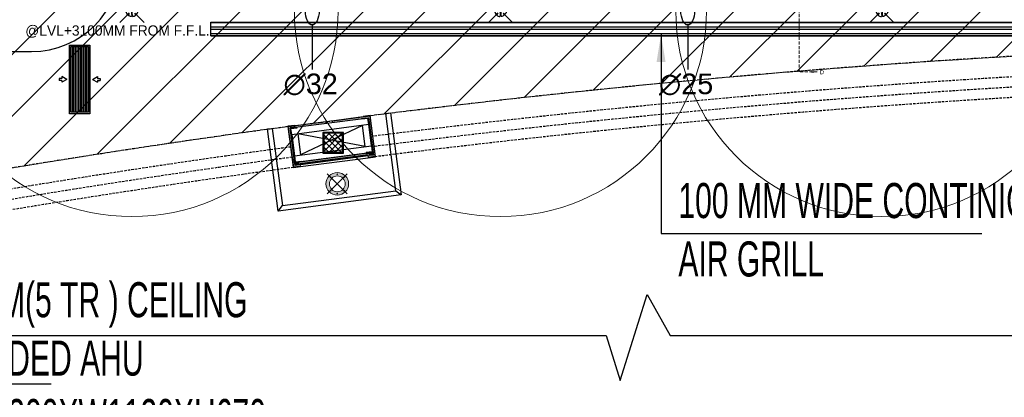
# Model space of a CAD drawing. Header units: millimetres. Extents: x 977810 to 1748958, y 1188532 to 1209441.
# Tile 21 of 30: x 1122526 to 1129692, y 1194061 to 1196809. Entities that reach past the tile are written whole.
import ezdxf

# ---------------------------------------------------------------- set-up
doc = ezdxf.new("R2010")
doc.units = ezdxf.units.MM
doc.header["$LTSCALE"] = 7
doc.linetypes.add('( Hidden )', pattern=[0.375, 0.25, -0.125])
doc.linetypes.add('HIDDEN2', pattern=[4.7625, 3.175, -1.5875])
for name, color, linetype, lineweight in [('A1-LIGHT FIXTURES', 255, 'Continuous', 9), ('A3-DIM', 4, 'Continuous', 13), ('COMMENTS', 2, 'Continuous', 50), ('FIRE', 1, 'Continuous', 25), ('PD_025_TEXT', 61, 'Continuous', 25), ('PD_ELEVATION_03', 80, 'Continuous', 18), ('PD_HATCH', 45, 'Continuous', 9), ('PP-FIRE SPRINKLER', 1, 'Continuous', 0), ('SH-SPRINKLAR', 1, 'Continuous', 30), ('WALL ROOM 22', 8, 'Continuous', 0)]:
    doc.layers.add(name, color=color, linetype=linetype, lineweight=lineweight)
for name, color, linetype in [('FIRE DIA', 7, 'Continuous'), ('HVAC RAG', 1, 'Continuous'), ('HVAC SAG', 6, 'Continuous'), ('HVAC TEXT PP', 7, 'Continuous'), ('PD_BASE', 8, 'Continuous'), ('PD_DIMENSION', 101, 'Continuous'), ('PP- HVAC TEXT 1', 7, 'Continuous')]:
    doc.layers.add(name, color=color, linetype=linetype)
doc.styles.add('Arial', font='arial.ttf')
doc.styles.add('ROMANS', font='ARIALN.TTF', dxfattribs={"width": 0.75})
doc.styles.get("Standard").update_dxf_attribs({"font": 'arial.ttf'})
doc.styles.add('text Ht 200mm', font='arial.ttf')
doc.dimstyles.new('100', dxfattribs={"dimtxt": 200, "dimasz": 75, "dimexe": 35, "dimexo": 25, "dimgap": 0.5, "dimtad": 1, "dimdec": 0, "dimrnd": 5, "dimzin": 0, "dimdsep": 46, "dimtxsty": 'Standard', "dimblk": 'OBLIQUE', "dimcen": 5, "dimdle": 35, "dimclre": 1, "dimadec": 0, "dimazin": 0, "dimtfac": 1, "dimtdec": 0, "dimtmove": 1, "dimatfit": 3, "dimfxl": 0.18, "dimtolj": 1, "dimtzin": 0, "dimlwd": -1, "dimlwe": -1, "dimarcsym": 0})
doc.dimstyles.new('ISO-25', dxfattribs={"dimtxt": 2.5, "dimasz": 2.5, "dimexe": 1.25, "dimexo": 0.625, "dimtad": 1, "dimtxsty": 'Standard', "dimcen": 2.5, "dimadec": 0, "dimazin": 0, "dimtfac": 1, "dimtmove": 0, "dimatfit": 3, "dimfxl": 1, "dimarcsym": 0})

# ---------------------------------------------------------------- blocks, each defined once
blk = doc.blocks.new('L1')
at = {"layer": 'A1-LIGHT FIXTURES'}
h = blk.add_hatch(color=8, dxfattribs=at)
h.dxf.hatch_style = 1
edge = h.paths.add_edge_path(flags=17)
edge.add_arc((0, 0), 57.5, -45, 315)
edge = h.paths.add_edge_path()
edge.add_arc((0, 0), 82.5, -45, 315)
at = {"layer": 'A1-LIGHT FIXTURES', "color": 8}
for p, q in [((0, 102.5), (0, -102.5)), ((102.5, 0), (-102.5, 0))]:
    blk.add_line(p, q, dxfattribs=at)
for radius in [82.5, 57.5]:
    blk.add_circle((0, 0), radius, dxfattribs=at)
at = {"layer": 'A3-DIM', "color": 8}
for p, q in [((-71.5, 0.1), (-70.1, 0.1)), ((-70.1, 0.1), (-70.1, 1.5)), ((-69.9, 0.1), (-69.9, 1.5)), ((-69.9, 0.1), (-68.5, 0.1)), ((-0.1, 70.1), (-1.5, 70.1)), ((-0.1, 69.9), (-1.5, 69.9)), ((-0.1, 71.5), (-0.1, 70.1)), ((-0.1, 69.9), (-0.1, 68.5)), ((0.1, 71.5), (0.1, 70.1)), ((1.5, 70.1), (0.1, 70.1)), ((0.1, 69.9), (0.1, 68.5)), ((1.5, 69.9), (0.1, 69.9)), ((49.4, 49.6), (48, 49.6)), ((49.4, 49.4), (48, 49.4)), ((49.4, 51), (49.4, 49.6)), ((49.4, 49.4), (49.4, 48)), ((49.6, 51), (49.6, 49.6)), ((51, 49.6), (49.6, 49.6)), ((49.6, 49.4), (49.6, 48)), ((51, 49.4), (49.6, 49.4)), ((69.9, 0.1), (68.5, 0.1)), ((69.9, 1.5), (69.9, 0.1)), ((70.1, 1.5), (70.1, 0.1)), ((71.5, 0.1), (70.1, 0.1)), ((-71.5, -0.1), (-70.1, -0.1)), ((-70.1, -1.5), (-70.1, -0.1)), ((-69.9, -0.1), (-68.5, -0.1)), ((-69.9, -1.5), (-69.9, -0.1)), ((-49.6, -49.4), (-51, -49.4)), ((-49.6, -49.6), (-51, -49.6)), ((-49.6, -48), (-49.6, -49.4)), ((-49.6, -49.6), (-49.6, -51)), ((-49.4, -48), (-49.4, -49.4)), ((-48, -49.4), (-49.4, -49.4)), ((-49.4, -49.6), (-49.4, -51)), ((-48, -49.6), (-49.4, -49.6)), ((-1.5, -69.9), (-0.1, -69.9)), ((-1.5, -70.1), (-0.1, -70.1)), ((-0.1, -69.9), (-0.1, -68.5)), ((-0.1, -71.5), (-0.1, -70.1)), ((0.1, -69.9), (0.1, -68.5)), ((0.1, -69.9), (1.5, -69.9)), ((0.1, -70.1), (1.5, -70.1)), ((0.1, -71.5), (0.1, -70.1)), ((69.9, -0.1), (68.5, -0.1)), ((69.9, -0.1), (69.9, -1.5)), ((71.5, -0.1), (70.1, -0.1)), ((70.1, -0.1), (70.1, -1.5))]:
    blk.add_line(p, q, dxfattribs=at)
for centre in [(0, 70), (-70, 0), (49.5, 49.5), (70, 0), (-49.5, -49.5), (0, -70)]:
    blk.add_circle(centre, 2.5, dxfattribs=at)
for centre, start, end in [((-70, 0), 93.82255, 176.17745), ((-70, 0), 3.82255, 86.17745), ((0, 70), 93.82255, 176.17745), ((0, 70), 183.82255, 266.17745), ((0, 70), 3.82255, 86.17745), ((0, 70), 273.82255, 356.17745), ((49.5, 49.5), 93.82255, 176.17745), ((49.5, 49.5), 183.82255, 266.17745), ((49.5, 49.5), 3.82255, 86.17745), ((49.5, 49.5), 273.82255, 356.17745), ((70, 0), 93.82255, 176.17745), ((70, 0), 3.82255, 86.17745), ((-70, 0), 183.82255, 266.17745), ((-70, 0), 273.82255, 356.17745), ((-49.5, -49.5), 93.82255, 176.17745), ((-49.5, -49.5), 183.82255, 266.17745), ((-49.5, -49.5), 3.82255, 86.17745), ((-49.5, -49.5), 273.82255, 356.17745), ((0, -70), 93.82255, 176.17745), ((0, -70), 183.82255, 266.17745), ((0, -70), 3.82255, 86.17745), ((0, -70), 273.82255, 356.17745), ((70, 0), 183.82255, 266.17745), ((70, 0), 273.82255, 356.17745)]:
    blk.add_arc(centre, 1.5, start, end, dxfattribs=at)
blk = doc.blocks.new('SEATING PLAN LAYOUT')
at = {"layer": 'PD_BASE'}
h = blk.add_hatch(dxfattribs=at)
h.set_pattern_fill('GOST_WOOD', color=251, angle=97.46243)
h.set_pattern_definition([(187.46242692, (394164.612, 7166469.97), (-0.779256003, 5.949181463), [10, -2]), (187.46242692, (394166.335, 7166472.213), (-0.779256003, 5.949181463), [6, -1.5, 3, -1.5]), (187.46242692, (394169.05, 7166474.586), (-0.779256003, 5.949181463), [10, -2])])
h.paths.add_polyline_path([(1048009.7, 1213188.4), (1047984.9, 1213185.1), (1047982.3, 1213205), (1047461.8, 1213136.8), (1047464.3, 1213117), (1047439.6, 1213113.7), (1047403.8, 1213386.4), (1047974, 1213461.1)], flags=16)
h.paths.add_polyline_path([(1047711.1, 1213438.7), (1047712.7, 1213426.8), (1047665.1, 1213420.6), (1047663.6, 1213432.5), (1047390.4, 1213396.7), (1047429.2, 1213100.3), (1047477.8, 1213106.6), (1047475.2, 1213126.5), (1047972, 1213191.5), (1047974.6, 1213171.7), (1048023.1, 1213178.1), (1047984.3, 1213474.5)])
h = blk.add_hatch(color=251, dxfattribs=at)
h.dxf.hatch_style = 1
edge = h.paths.add_edge_path()
edge.add_line((1047924.4, 1213454.6), (1047972, 1213460.8))
edge.add_arc((1047972.3, 1213458.8), 2, 7.46243, 97.46243, ccw=False)
edge.add_line((1047974.2, 1213459.1), (1047980.5, 1213411.5))
edge.add_line((1047980.5, 1213411.5), (1047975.5, 1213410.8))
edge.add_line((1047975.5, 1213410.8), (1047969.7, 1213455.5))
edge.add_line((1047969.7, 1213455.5), (1047925, 1213449.6))
edge.add_line((1047925, 1213449.6), (1047924.4, 1213454.6))
h = blk.add_hatch(color=251, dxfattribs=at)
h.dxf.hatch_style = 1
h.paths.add_polyline_path([(1047973, 1213183.6), (1047971, 1213183.3), (1047972.8, 1213169.4), (1048025.4, 1213176.3), (1047986, 1213476.8), (1047936, 1213470.2), (1047936.2, 1213468.2), (1047984.3, 1213474.5), (1048023.1, 1213178.1), (1047974.6, 1213171.7)])
h = blk.add_hatch(color=251, dxfattribs=at)
h.dxf.hatch_style = 1
h.paths.add_polyline_path([(1047478.2, 1213118.8), (1047476.2, 1213118.5), (1047477.8, 1213106.6), (1047429.2, 1213100.3), (1047390.4, 1213396.7), (1047438.5, 1213403), (1047438.2, 1213405), (1047388.1, 1213398.5), (1047427.5, 1213098), (1047480, 1213104.9)])
h = blk.add_hatch(color=251, dxfattribs=at)
h.dxf.hatch_style = 1
edge = h.paths.add_edge_path()
edge.add_line((1047453.4, 1213392.9), (1047405.8, 1213386.6))
edge.add_arc((1047406.1, 1213384.7), 2, 97.46243, 187.46243)
edge.add_line((1047404.1, 1213384.4), (1047410.3, 1213336.8))
edge.add_line((1047410.3, 1213336.8), (1047415.3, 1213337.5))
edge.add_line((1047415.3, 1213337.5), (1047409.5, 1213382.1))
edge.add_line((1047409.5, 1213382.1), (1047454.1, 1213387.9))
edge.add_line((1047454.1, 1213387.9), (1047453.4, 1213392.9))
h = blk.add_hatch(dxfattribs=at)
h.set_pattern_fill('ANSI37', color=251, scale=10)
h.set_pattern_definition([(45, (0, 17364.35), (-22.4506403, 22.4506403), []), (135, (0, 17364.35), (-22.4506403, -22.4506403), [])])
h.paths.add_polyline_path([(1043435.8, 1212634.2), (1043435.8, 1212651.6), (1043297.8, 1212651.6), (1043297.8, 1212593.8), (1043351.5, 1212587.2)])
h.paths.add_polyline_path([(1043351.5, 1212587.2), (1043297.8, 1212593.8), (1043297.8, 1212557.2)])
h.paths.add_polyline_path([(1043435.8, 1212576.8), (1043351.5, 1212587.2), (1043297.8, 1212557.2), (1043297.8, 1212513.6), (1043379.2, 1212513.6), (1043435.8, 1212524.7)])
h.paths.add_polyline_path([(1043435.8, 1212524.7), (1043379.2, 1212513.6), (1043435.8, 1212513.6)], flags=17)
h.paths.add_polyline_path([(1043435.8, 1212634.2), (1043351.5, 1212587.2), (1043435.8, 1212576.8)])
h.paths.add_polyline_path([(1047786.1, 1213282.2), (1047705.5, 1213297.3), (1047648.1, 1213269.9), (1047648.1, 1213211.6), (1047786.1, 1213229.7)])
h.paths.add_polyline_path([(1047786.1, 1213229.7), (1047648.1, 1213211.6), (1047648.1, 1213209.6), (1047786.1, 1213209.6)])
h.paths.add_polyline_path([(1047786.1, 1213335.8), (1047705.5, 1213297.3), (1047786.1, 1213282.2)])
h.paths.add_polyline_path([(1047786.1, 1213335.8), (1047786.1, 1213347.6), (1047648.1, 1213347.6), (1047648.1, 1213308.1), (1047705.5, 1213297.3)])
h.paths.add_polyline_path([(1047648.1, 1213308.1), (1047648.1, 1213269.9), (1047705.5, 1213297.3)])
h = blk.add_hatch(color=251, dxfattribs=at)
h.dxf.hatch_style = 1
edge = h.paths.add_edge_path()
edge.add_line((1047957.5, 1213201.7), (1048005.1, 1213208))
edge.add_arc((1048004.9, 1213209.9), 2, 277.46243, 367.46243)
edge.add_line((1048006.8, 1213210.2), (1048000.6, 1213257.8))
edge.add_line((1048000.6, 1213257.8), (1047995.6, 1213257.2))
edge.add_line((1047995.6, 1213257.2), (1048001.5, 1213212.5))
edge.add_line((1048001.5, 1213212.5), (1047956.9, 1213206.7))
edge.add_line((1047956.9, 1213206.7), (1047957.5, 1213201.7))
h = blk.add_hatch(color=251, dxfattribs=at)
h.dxf.hatch_style = 1
edge = h.paths.add_edge_path()
edge.add_line((1047486.5, 1213140), (1047438.9, 1213133.8))
edge.add_arc((1047438.7, 1213135.8), 2, 187.46243, 277.46243, ccw=False)
edge.add_line((1047436.7, 1213135.5), (1047430.5, 1213183.1))
edge.add_line((1047430.5, 1213183.1), (1047435.4, 1213183.8))
edge.add_line((1047435.4, 1213183.8), (1047441.3, 1213139.2))
edge.add_line((1047441.3, 1213139.2), (1047485.9, 1213145))
edge.add_line((1047485.9, 1213145), (1047486.5, 1213140))
h = blk.add_hatch(color=251, dxfattribs=at)
h.dxf.hatch_style = 1
h.paths.add_polyline_path([(1047971, 1213183.3), (1047973, 1213183.6), (1047972, 1213191.5), (1047475.2, 1213126.5), (1047476.2, 1213118.5), (1047478.2, 1213118.8), (1047477.5, 1213124.7), (1047970.2, 1213189.3)])
h = blk.add_hatch(dxfattribs=at)
h.set_pattern_fill('ANSI36', color=251, scale=10, angle=7.46243)
h.set_pattern_definition([(52.462426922, (394164.6119, 7166469.9702), (0.3416109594, 2.49618873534), [3.125, -0.625, 0, -0.625])])
h.paths.add_polyline_path([(1047971, 1213183.3), (1047478.2, 1213118.8), (1047477.5, 1213124.7), (1047970.2, 1213189.3)])
h = blk.add_hatch(dxfattribs=at)
h.set_pattern_fill('GOST_WOOD', color=251, scale=1.5, angle=187.46243)
h.set_pattern_definition([(277.462427, (1414446.9445, 1240926.684), (-8.9237722, -1.168884), [15, -3]), (277.462427, (1414443.58, 1240929.269), (-8.9237722, -1.168884), [9, -2.25, 4.5, -2.25]), (277.462427, (1414440.021, 1240933.342), (-8.9237722, -1.168884), [15, -3])])
h.paths.add_polyline_path([(1048007.1, 1213208.2), (1048009.7, 1213188.4), (1047984.9, 1213185.1), (1047982.3, 1213205)])
h = blk.add_hatch(dxfattribs=at)
h.set_pattern_fill('GOST_WOOD', color=251, scale=1.5, angle=187.46243)
h.set_pattern_definition([(277.46242692, (394164.612, 7166469.97), (-8.923772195, -1.168884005), [15, -3]), (277.46242692, (394161.248, 7166472.555), (-8.923772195, -1.168884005), [9, -2.25, 4.5, -2.25]), (277.46242692, (394157.689, 7166476.6275), (-8.923772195, -1.168884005), [15, -3])])
h.paths.add_polyline_path([(1047461.8, 1213136.8), (1047464.3, 1213117), (1047439.6, 1213113.7), (1047437, 1213133.5)])
at = {"layer": 'PD_BASE', "color": 251}
for p, q in [((1047665.1, 1213420.6), (1047663.6, 1213432.5)), ((1047712.7, 1213426.8), (1047711.1, 1213438.7)), ((1047930.9, 1213405), (1047480, 1213189.6)), ((1047951, 1213251.3), (1047459.9, 1213343.3)), ((1047480, 1213104.9), (1047972.8, 1213169.4)), ((1047971, 1213183.3), (1047973, 1213183.6)), ((1047478.2, 1213118.8), (1047476.2, 1213118.5)), ((1048173.7, 1212929.3), (1048213, 1212899.1)), ((1047317.6, 1212781.9), (1047347.8, 1212821.1))]:
    blk.add_line(p, q, dxfattribs=at)
at = {"layer": 'PD_BASE', "color": 251, "linetype": '( Hidden )', "ltscale": 10, "elevation": 0}
for points in [[(1042302.2, 1212516.9, -0.002641), (1043029.7, 1212666.4), (1043619.8, 1212781.8, -0.013583), (1047388.7, 1213396.5), (1047984.9, 1213474.6, -0.027537), (1055703, 1214022.8), (1056304.8, 1214022.8)], [(1048004.1, 1213325.8, -0.027531), (1055704.1, 1213872.8)], [(1048014, 1213251.5, -0.027527), (1055704.7, 1213797.8)], [(1043647.9, 1212634.4), (1043648.3, 1212634.5, -0.01358), (1047408.5, 1213247.8)], [(1043662.5, 1212560.9, -0.013579), (1047418.4, 1213173.5), (1047419.1, 1213173.6)]]:
    blk.add_lwpolyline(points, format="xyb", dxfattribs=at)
at = {"layer": 'PD_BASE', "color": 251, "elevation": 0}
for points in [[(1048134.8, 1213496.2), (1048213, 1212899.1), (1047317.6, 1212781.9), (1047239.4, 1213379), (1047274.1, 1213383.5), (1047347.8, 1212821.1), (1048173.7, 1212929.3), (1048100.1, 1213491.7)], [(1048009.7, 1213188.4), (1047984.9, 1213185.1), (1047982.3, 1213205), (1047461.8, 1213136.8), (1047464.3, 1213117), (1047439.6, 1213113.7), (1047403.8, 1213386.4), (1047974, 1213461.1)], [(1048007.1, 1213208.2), (1047437, 1213133.5), (1047403.8, 1213386.4), (1047974, 1213461.1)], [(1047642.1, 1213203.6), (1047792.1, 1213203.6), (1047792.1, 1213353.6), (1047642.1, 1213353.6)], [(1047648.1, 1213209.6), (1047786.1, 1213209.6), (1047786.1, 1213347.6), (1047648.1, 1213347.6)], [(1047971, 1213183.3), (1047478.2, 1213118.8), (1047477.5, 1213124.7), (1047970.2, 1213189.3)]]:
    blk.add_lwpolyline(points, close=True, dxfattribs=at)
at = {"layer": 'PD_BASE', "color": 251}
for points, elevation in [([(1047438.2, 1213405), (1047388.1, 1213398.5), (1047427.5, 1213098), (1047480, 1213104.9), (1047477.5, 1213124.7), (1047970.2, 1213189.3), (1047972.8, 1213169.4), (1048025.4, 1213176.3), (1047986, 1213476.8), (1047936, 1213470.2), (1047936.2, 1213468.2), (1047984.3, 1213474.5), (1048023.1, 1213178.1), (1047974.6, 1213171.7), (1047972, 1213191.5), (1047475.2, 1213126.5), (1047477.8, 1213106.6), (1047429.2, 1213100.3), (1047390.4, 1213396.7), (1047438.5, 1213403), (1047438.2, 1213405)], 0), ([(1047711.1, 1213438.7), (1047984.3, 1213474.5), (1048023.1, 1213178.1), (1047974.6, 1213171.7), (1047972, 1213191.5), (1047475.2, 1213126.5), (1047477.8, 1213106.6), (1047429.2, 1213100.3), (1047390.4, 1213396.7), (1047663.6, 1213432.5)], 0), ([(1047995.6, 1213257.2), (1047975.5, 1213410.8), (1047415.3, 1213337.5), (1047435.4, 1213183.8), (1047995.6, 1213257.2)], 0), ([(1047951, 1213251.3), (1047930.9, 1213405)], 0), ([(1047459.9, 1213343.3), (1047480, 1213189.6)], 0), ([(1048007.1, 1213208.2), (1048009.7, 1213188.4), (1047984.9, 1213185.1), (1047982.3, 1213205), (1048007.1, 1213208.2)], 0), ([(1047461.8, 1213136.8), (1047464.3, 1213117), (1047439.6, 1213113.7), (1047437, 1213133.5), (1047461.8, 1213136.8)], 0), ([(1041961.2, 1211876.5), (1049704.6, 1211876.5), (1049805.2, 1211549), (1050002.2, 1212173.8), (1050169.6, 1211876.5), (1057621.3, 1211876.5)], -999001.4)]:
    blk.add_lwpolyline(points, dxfattribs=dict(at, elevation=elevation))
at = {"layer": 'PD_BASE', "color": 251, "elevation": 0}
for points in [[(1047924.4, 1213454.6), (1047972, 1213460.8, -0.414214), (1047974.2, 1213459.1), (1047980.5, 1213411.5), (1047975.5, 1213410.8), (1047969.7, 1213455.5), (1047925, 1213449.6), (1047924.4, 1213454.6)], [(1047453.4, 1213392.9), (1047405.8, 1213386.6, 0.414214), (1047404.1, 1213384.4), (1047410.3, 1213336.8), (1047415.3, 1213337.5), (1047409.5, 1213382.1), (1047454.1, 1213387.9), (1047453.4, 1213392.9)], [(1047957.5, 1213201.7), (1048005.1, 1213208, 0.414214), (1048006.8, 1213210.2), (1048000.6, 1213257.8), (1047995.6, 1213257.2), (1048001.5, 1213212.5), (1047956.9, 1213206.7), (1047957.5, 1213201.7)], [(1047486.5, 1213140), (1047438.9, 1213133.8, -0.414214), (1047436.7, 1213135.5), (1047430.5, 1213183.1), (1047435.4, 1213183.8), (1047441.3, 1213139.2), (1047485.9, 1213145), (1047486.5, 1213140)]]:
    blk.add_lwpolyline(points, format="xyb", dxfattribs=at)
at = {"layer": 'PD_BASE', "color": 251, "linetype": '( Hidden )', "ltscale": 10}
for start, end in [(90.909977, 97.216873), (97.707981, 100.819679)]:
    blk.add_arc((1056817, 1143731.6), 70000, start, end, dxfattribs=at)
at = {"layer": 'PD_BASE', "color": 251, "rotation": 45.00000000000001}
blk.add_blockref('L1', (1047747.1, 1212979.5), dxfattribs=at)
blk = doc.blocks.new('_Oblique')
at = {"color": 0, "linetype": 'ByBlock', "lineweight": -2}
blk.add_line((-0.5, -0.5), (0.5, 0.5), dxfattribs=at)
blk = doc.blocks.new('RAG')
at = {"layer": 'HVAC SAG'}
h = blk.add_hatch(dxfattribs=at)
h.set_pattern_fill('ANSI32', color=8, scale=2, angle=225)
h.set_pattern_definition([(360, (-1048880.978, -1112434.905), (5e-15, 19.05), []), (360, (-1048874.628, -1112441.255), (5e-15, 19.05), [])])
h.paths.add_polyline_path([(-340, -40), (-340, 90), (140, 90), (140, -40)])
at = {"layer": 'HVAC RAG'}
for p, q in [((-100, 118), (-120, 155.1)), ((-107.1, 155.1), (-120, 155.1)), ((-107.1, 155.1), (-107.1, 174.6)), ((-92.9, 174.6), (-107.1, 174.6)), ((-100, 118), (-80, 155.1)), ((-92.9, 155.1), (-92.9, 174.6)), ((-80, 155.1), (-92.9, 155.1)), ((-100, -68), (-120, -105.1)), ((-100, -68), (-80, -105.1)), ((-107.1, -105.1), (-120, -105.1)), ((-107.1, -105.1), (-107.1, -124.6)), ((-92.9, -124.6), (-107.1, -124.6)), ((-80, -105.1), (-92.9, -105.1)), ((-92.9, -105.1), (-92.9, -124.6))]:
    blk.add_line(p, q, dxfattribs=at)
for points in [[(150, -50), (-350, -50), (-350, 100), (150, 100)], [(140, -40), (-340, -40), (-340, 90), (140, 90)]]:
    blk.add_lwpolyline(points, close=True, dxfattribs=at)
blk = doc.blocks.new('PP-CEILING PENDANT')
at = {"layer": 'COMMENTS', "color": 251, "lineweight": 5}
blk.add_circle((0, 0), 1500, dxfattribs=at)
at = {"layer": 'SH-SPRINKLAR', "color": 1, "lineweight": -3}
for p, q in [((0.2, 27.7), (0.3, 123.8)), ((-28.2, 0.2), (-43.8, 3.7)), ((-20.4, 19.1), (-33.8, 27.8)), ((-19.3, 20.2), (-27.6, 32.7)), ((-0.4, 27.7), (-3.8, 43.2)), ((0.8, 27.7), (4.3, 43.4)), ((5.9, 8.3), (18.3, 20.7)), ((8.4, 5.8), (20.8, 18.3)), ((19.9, 20.7), (28.6, 33.9)), ((20.9, 19.6), (33.5, 27.6)), ((27.8, 0), (43.4, 3.5)), ((-28.1, -0.5), (-124.2, -0.4)), ((-28.2, -1.2), (-43.7, -4.5)), ((-19.9, -20), (-33.5, -28.6)), ((-20.2, -21.2), (-27.7, -33)), ((-21.2, -18.7), (-8.7, -6.3)), ((-18.7, -21.2), (-6.3, -8.8)), ((-0.6, -28.1), (-4, -43.7)), ((0.1, -28.2), (0, -124.4)), ((0.7, -28.2), (4.1, -43.9)), ((18.5, -21.1), (28.5, -34.5)), ((19.4, -20.1), (33, -28.8)), ((27.8, -0.6), (123.9, -0.7)), ((27.8, -1.3), (43.3, -4.8))]:
    blk.add_line(p, q, dxfattribs=at)
at = {"layer": 'SH-SPRINKLAR', "color": 1, "lineweight": -3, "extrusion": (0, 0, -1)}
for centre, major_axis, start_param, end_param in [((0, 0), (0.2, 43.7), 4.798644, 5.40368), ((1.3, -0.2), (-0.2, -43.7), 2.418515, 3.021492), ((1.3, -0.2), (43.7, -0.2), 4.778634, 5.384791), ((0, 0), (-43.7, 0.2), 5.57395, 6.180955)]:
    blk.add_ellipse(centre, major_axis=major_axis, ratio=1, start_param=start_param, end_param=end_param, dxfattribs=at)
at = {"layer": 'SH-SPRINKLAR', "color": 1, "lineweight": -3}
for centre, major_axis, start_param, end_param in [((0, 0), (7.34, 7.28), 5.497787, 11.780972), ((0, 0), (5.44, 5.39), 5.497787, 11.780972), ((19.1, 19), (1.85, 0), 5.863873, 8.273293), ((0, 0), (0.1, 43.7), 4.798644, 5.40368), ((1.3, -0.2), (0.1, 43.7), 2.418515, 3.021492), ((-19.5, -19.5), (1.85, 0), 2.722281, 5.131701), ((1.3, -0.2), (43.7, -0.1), 4.778634, 5.384791), ((0, 0), (43.7, -0.1), 5.57395, 6.180955)]:
    blk.add_ellipse(centre, major_axis=major_axis, ratio=1, start_param=start_param, end_param=end_param, dxfattribs=at)
at = {"layer": 'WALL ROOM 22', "color": 1, "lineweight": -2}
blk.add_circle((0, 0), 7.66, dxfattribs=at)
blk = doc.blocks.new('PP-SP ARROW')
at = {"color": 3}
blk.add_line((-31.5, 0), (-128.7, 0), dxfattribs=at)
blk.add_ellipse((0, 0), major_axis=(-31.5, 0), ratio=0.476486, dxfattribs=at)
blk = doc.blocks.new('FIRE')
at = {"layer": 'FIRE DIA', "xscale": 3.333333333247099, "yscale": 3.333333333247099, "zscale": 1.111111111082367, "rotation": 90.00000000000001}
for p in [(1124655.2, 1196876, -820608.3), (1127387.6, 1196876, -820608.3)]:
    blk.add_blockref('PP-SP ARROW', p, dxfattribs=at)
at = {"layer": 'PP-FIRE SPRINKLER', "rotation": 45.0681518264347}
blk.add_blockref('PP-CEILING PENDANT', (1123342.8, 1196876, -998960.6), dxfattribs=at)
at = {"layer": 'PP-FIRE SPRINKLER', "xscale": -1, "rotation": 134.9318481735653}
for p in [(1126025, 1196876, -820608.3), (1128801, 1196876, -820608.3), (1131548, 1196876, -820608.3)]:
    blk.add_blockref('PP-CEILING PENDANT', p, dxfattribs=at)
at = {"layer": 'FIRE DIA', "char_height": 150, "width": 18.484, "attachment_point": 3, "style": 'text Ht 200mm'}
for s, insert in [('∅32', (1124841.1, 1196417.1, -820608.3)), ('∅25', (1127573.5, 1196417.1, -820608.3))]:
    blk.add_mtext(s, dxfattribs=dict(at, insert=insert))
blk = doc.blocks.new('AR PLAN')
at = {"layer": 'PD_HATCH'}
h = blk.add_hatch(dxfattribs=at)
h.set_pattern_fill('ANSI31', color=251, scale=100)
edge = h.paths.add_edge_path()
edge.add_line((1121766.4, 1198193.3), (1121766.9, 1200193.8))
edge.add_line((1121766.9, 1200193.8), (1133395.1, 1200193.6))
edge.add_line((1133395.1, 1200193.6), (1133395.1, 1196659.6))
edge.add_ellipse((1133809.1, 1127136.2), major_axis=(69524.6, 0), ratio=1, start_angle=90.34123, end_angle=99.604427)
edge.add_line((1122209.3, 1195686.3), (1122207.1, 1197990.4))
edge.add_line((1122207.1, 1197990.4), (1122207.1, 1198193.2))
edge.add_line((1122207.1, 1198193.2), (1121766.4, 1198193.3))
h.paths.add_polyline_path([(1123912.7, 1198842.9), (1123912.7, 1196942.9), (1131437.7, 1196942.9), (1131437.7, 1198842.9)], flags=16)
at = {"layer": 'PD_ELEVATION_03', "color": 251, "elevation": 0}
blk.add_lwpolyline([(1133395.1, 1196659.6), (1133395.1, 1200193.6), (1121766.9, 1200193.8), (1121766.4, 1198193.3), (1122207.1, 1198193.2), (1122207.1, 1197990.4), (1122209.3, 1195686.3, -0.04044)], format="xyb", close=True, dxfattribs=at)
at = {"layer": 'PD_DIMENSION', "color": 251}
blk.add_blockref('SEATING PLAN LAYOUT', (77090.2, -17365.2), dxfattribs=at)
at = {"layer": 'PD_025_TEXT', "color": 251, "ltscale": 0.5, "insert": (1123908.7, 1196768.3, 0), "char_height": 75, "width": 1365.884, "attachment_point": 3, "rotation": 0.00813}
blk.add_mtext('{\\fCentury Gothic|b0|i0|c0|p34;@LVL+3100MM FROM F.F.L.}', dxfattribs=at)
at = {"layer": 'PD_025_TEXT', "color": 251, "linetype": 'HIDDEN2', "insert": (1128379.8, 1196412.1), "char_height": 30.159, "attachment_point": 9, "style": 'Arial'}
blk.add_mtext_dynamic_manual_height_columns('\\pt392.06075,573.01187,663.48743;D', width=631.273, gutter_width=0, heights=[1400.7], dxfattribs=at)
at = {"layer": 'PD_025_TEXT', "color": 251, "linetype": 'HIDDEN2'}
blk.add_leader([(1128328.9, 1196428.6), (1128199.4, 1196428.6), (1128199.4, 1199044.3)], dimstyle='ISO-25', override={"dimtxt": 4, "dimasz": 40, "dimtad": 0, "dimdec": 1, "dimlunit": 4, "dimclrd": 256, "dimclrt": 256, "dimtdec": 1, "dimfxl": 100, "dimlwd": 0}, dxfattribs=at)
blk = doc.blocks.new('hvac service 2')
at = {"layer": 'HVAC TEXT PP', "insert": (-568, -2889.5), "char_height": 255.048, "attachment_point": 1, "style": 'ROMANS'}
blk.add_mtext_dynamic_manual_height_columns('2500 CFM(5 TR ) CEILING SUSPENDED AHU \\PSIZE:-D1300XW1120XH670', width=4003.473, gutter_width=1275.2, heights=[0], dxfattribs=at)
at = {"layer": 'HVAC TEXT PP'}
blk.add_leader([(-828.8, -1666.7), (-828.8, -3630.5), (644.6, -3630.5)], dimstyle='100', override={"dimasz": 200, "dimgap": 0.5, "dimtad": 0}, dxfattribs=at)
at = {"layer": 'HVAC TEXT PP', "insert": (-7222.1, -1195.4, 0), "char_height": 255.048, "width": 4003.473, "attachment_point": 1, "style": 'ROMANS', "bg_fill": 2}
blk.add_mtext('\\pi2164.46539;CHWP 12.0 (GPM) \\P\\pi2480.23094;Ø32(mm) (5TR)', dxfattribs=at)
at = {"layer": 'HVAC SAG'}
h = blk.add_hatch(dxfattribs=at)
h.set_pattern_fill('ANSI32', color=8, scale=5, angle=135)
h.set_pattern_definition([(180, (4406.45, -1075.726), (-6e-15, -47.625), []), (180, (4390.576, -1059.85), (-6e-15, -47.625), [])])
h.paths.add_polyline_path([(1806.4, -1095.7), (1806.4, -995.7), (9328.2, -995.7), (9328.2, -1095.7)])
at = {"layer": 'HVAC RAG', "elevation": 0}
blk.add_lwpolyline([(1806.4, -1095.7), (1806.4, -995.7), (9328.2, -995.7), (9328.2, -1095.7)], close=True, dxfattribs=at)
at = {"layer": 'HVAC SAG'}
blk.add_line((291, -1210.3), (502.5, -1210.3), dxfattribs=at)
blk.add_arc((502.5, -560.3, -977594.2), 650, 270, 360, dxfattribs=at)
at = {"layer": 'HVAC RAG', "rotation": 90}
blk.add_blockref('RAG', (877.5, -1313, -977594.2), dxfattribs=at)
at = {"layer": 'HVAC TEXT PP', "insert": (5210, -2167.5), "char_height": 255.048, "attachment_point": 1, "style": 'ROMANS'}
blk.add_mtext_dynamic_manual_height_columns('100 MM WIDE CONTINIOUS RETURN AIR GRILL', width=4003.473, gutter_width=1275.2, heights=[0], dxfattribs=at)
at = {"layer": 'HVAC TEXT PP'}
blk.add_leader([(5084.1, -1086.7, 0), (5084.1, -2534, 0), (7419.4, -2534, 0)], dimstyle='100', override={"dimasz": 200, "dimtad": 0}, dxfattribs=at)

msp = doc.modelspace()

# ---------------------------------------------------------------- block references
at = {"layer": 'PD_DIMENSION', "color": 251}
msp.add_blockref('AR PLAN', (0, 0), dxfattribs=at)

# ---------------------------------------------------------------- next in the draw order: block references
at = {"layer": 'PP- HVAC TEXT 1'}
msp.add_blockref('hvac service 2', (1122109.6, 1197788), dxfattribs=at)

# ---------------------------------------------------------------- next in the draw order: block references
at = {"layer": 'FIRE'}
msp.add_blockref('FIRE', (0, 0), dxfattribs=at)

doc.saveas('drawing.dxf')
